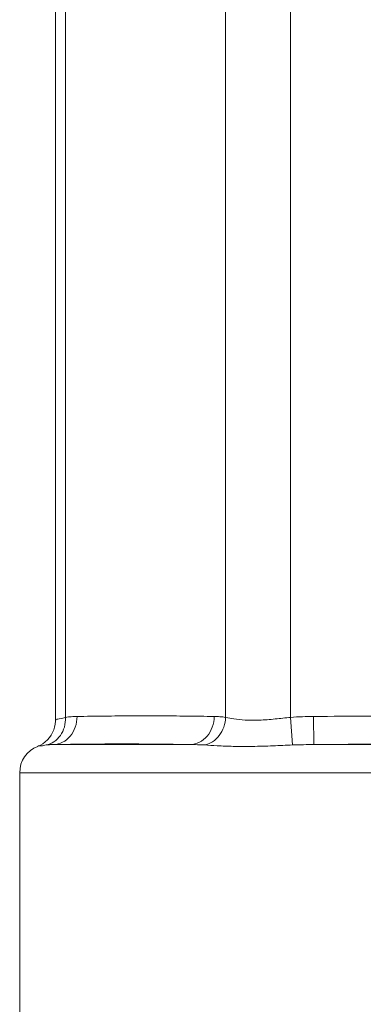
# Model space of a CAD drawing. Header units: millimetres. Extents: x -15538 to -14053, y -265397 to -264347.
# Tile 9 of 35: x -14462.774 to -14461.857, y -264930.505 to -264927.877. Entities that reach past the tile are written whole.
import ezdxf

# ---------------------------------------------------------------- set-up
doc = ezdxf.new("R2010")
doc.units = ezdxf.units.MM
doc.linetypes.add('ACAD_ISO08W100', pattern=[36, 24, -3, 6, -3])
doc.layers.get('0').update_dxf_attribs({"color": 20, "lineweight": 35})
doc.layers.add('-- CO_rury', color=51, linetype='Continuous', lineweight=9)

# ---------------------------------------------------------------- blocks, each defined once
blk = doc.blocks.new('-- CIEPŁOMIERZ ECHO II_15')
at = {"color": 50}
for points in [[(4.0669, 1.1004), (4.0669, 1.1004), (4.0669, -1.15), (4.0669, -1.15)], [(4.1419, 0.3652), (4.1419, 0.3652), (4.1419, -0.3652), (4.1419, -0.3652)], [(4.2169, -0.3659), (4.2169, -0.3659), (4.1419, -0.3652), (4.1419, -0.3652)], [(4.2146, -0.4272), (4.2146, -0.4272), (4.1408, -0.4221), (4.1408, -0.4221)], [(6.7654, -0.4272), (6.7654, -0.4272), (4.2146, -0.4272), (4.2146, -0.4272)], [(6.7654, -0.6005), (6.7654, -0.6005), (4.2146, -0.6005), (4.2146, -0.6005)], [(4.1419, -0.6948), (4.1419, -0.6948), (4.1419, -1.06), (4.1419, -1.06)], [(6.7654, -1.0277), (6.7654, -1.0277), (4.2146, -1.0277), (4.2146, -1.0277)], [(4.2146, -1.0545), (4.2146, -1.0545), (4.2072, -1.0545), (4.2072, -1.0545)], [(6.7729, -1.0545), (6.7729, -1.0545), (4.2146, -1.0545), (4.2146, -1.0545)], [(4.0669, -1.15), (4.0981, -1.15), (4.126, -1.1308), (4.1371, -1.1017)], [(4.0669, -1.15), (4.0669, -1.15), (3.365, -1.15), (3.365, -1.15)]]:
    blk.add_open_spline(points, degree=3, dxfattribs=at)
for points, knots in [([(4.1419, -0.3652), (4.1423, -0.3164), (4.1427, -0.2676), (4.143, -0.2188), (4.143, -0.2188), (4.1432, -0.1701), (4.1434, -0.1215), (4.1435, -0.0729), (4.1435, -0.0729), (4.1436, -0.0243), (4.1436, 0.0243), (4.1435, 0.0729), (4.1435, 0.0729), (4.1434, 0.1215), (4.1432, 0.1701), (4.143, 0.2188), (4.143, 0.2188), (4.1427, 0.2676), (4.1423, 0.3164), (4.1419, 0.3652)], [0, 0, 0, 0, 0.2, 0.2, 0.2, 0.2, 0.4, 0.4, 0.4, 0.4, 0.6, 0.6, 0.6, 0.6, 0.8, 0.8, 0.8, 0.8, 1, 1, 1, 1]), ([(4.2169, -0.3659), (4.2173, -0.3168), (4.2177, -0.2678), (4.218, -0.2188), (4.218, -0.2188), (4.2182, -0.1701), (4.2184, -0.1215), (4.2185, -0.0728), (4.2185, -0.0728), (4.2186, -0.0243), (4.2186, 0.0243), (4.2185, 0.0728), (4.2185, 0.0728), (4.2184, 0.1215), (4.2182, 0.1701), (4.218, 0.2188), (4.218, 0.2188), (4.2177, 0.2678), (4.2173, 0.3168), (4.2169, 0.3659)], [0, 0, 0, 0, 0.2, 0.2, 0.2, 0.2, 0.4, 0.4, 0.4, 0.4, 0.6, 0.6, 0.6, 0.6, 0.8, 0.8, 0.8, 0.8, 1, 1, 1, 1]), ([(4.1408, -0.4221), (4.1411, -0.4124), (4.1414, -0.4026), (4.1416, -0.3929), (4.1416, -0.3929), (4.1418, -0.3836), (4.1419, -0.3744), (4.1419, -0.3652)], [0, 0, 0, 0, 0.5, 0.5, 0.5, 0.5, 1, 1, 1, 1]), ([(4.2146, -0.4272), (4.2154, -0.4167), (4.2159, -0.4061), (4.2163, -0.3954), (4.2163, -0.3954), (4.2166, -0.3856), (4.2168, -0.3757), (4.2169, -0.3659)], [0, 0, 0, 0, 0.5, 0.5, 0.5, 0.5, 1, 1, 1, 1]), ([(4.1408, -0.6575), (4.1401, -0.6461), (4.1394, -0.6347), (4.1388, -0.6233), (4.1388, -0.6233), (4.1381, -0.609), (4.1375, -0.5946), (4.1371, -0.5802), (4.1371, -0.5802), (4.1368, -0.5633), (4.1367, -0.5465), (4.137, -0.5296), (4.137, -0.5296), (4.1373, -0.5112), (4.1379, -0.4927), (4.1386, -0.4742), (4.1386, -0.4742), (4.1393, -0.4569), (4.1401, -0.4395), (4.1408, -0.4221)], [0, 0, 0, 0, 0.2, 0.2, 0.2, 0.2, 0.4, 0.4, 0.4, 0.4, 0.6, 0.6, 0.6, 0.6, 0.8, 0.8, 0.8, 0.8, 1, 1, 1, 1]), ([(4.2146, -0.6005), (4.2133, -0.5932), (4.2119, -0.586), (4.2107, -0.5787), (4.2107, -0.5787), (4.2091, -0.5687), (4.208, -0.5587), (4.2074, -0.5486), (4.2074, -0.5486), (4.2066, -0.5361), (4.2066, -0.5236), (4.207, -0.5111), (4.207, -0.5111), (4.2076, -0.4968), (4.2089, -0.4826), (4.2103, -0.4683), (4.2103, -0.4683), (4.2117, -0.4546), (4.2133, -0.441), (4.2146, -0.4272)], [0, 0, 0, 0, 0.2, 0.2, 0.2, 0.2, 0.4, 0.4, 0.4, 0.4, 0.6, 0.6, 0.6, 0.6, 0.8, 0.8, 0.8, 0.8, 1, 1, 1, 1]), ([(4.2146, -0.6005), (4.2059, -0.6008), (4.1971, -0.6024), (4.1888, -0.6053), (4.1888, -0.6053), (4.1807, -0.6082), (4.173, -0.6123), (4.1662, -0.6176), (4.1662, -0.6176), (4.1596, -0.6226), (4.1539, -0.6287), (4.1495, -0.6357), (4.1495, -0.6357), (4.1453, -0.6423), (4.1422, -0.6498), (4.1408, -0.6575)], [0, 0, 0, 0, 0.25, 0.25, 0.25, 0.25, 0.5, 0.5, 0.5, 0.5, 0.75, 0.75, 0.75, 0.75, 1, 1, 1, 1]), ([(4.2169, -0.6311), (4.2168, -0.626), (4.2166, -0.6208), (4.2162, -0.6157), (4.2162, -0.6157), (4.2159, -0.6106), (4.2153, -0.6055), (4.2146, -0.6005)], [0, 0, 0, 0, 0.5, 0.5, 0.5, 0.5, 1, 1, 1, 1]), ([(4.2169, -0.6311), (4.2073, -0.6312), (4.1977, -0.6328), (4.1886, -0.6361), (4.1886, -0.6361), (4.1798, -0.6392), (4.1716, -0.6438), (4.1645, -0.6498), (4.1645, -0.6498), (4.1578, -0.6555), (4.1521, -0.6625), (4.1481, -0.6704), (4.1481, -0.6704), (4.1444, -0.678), (4.1422, -0.6864), (4.1419, -0.6948)], [0, 0, 0, 0, 0.25, 0.25, 0.25, 0.25, 0.5, 0.5, 0.5, 0.5, 0.75, 0.75, 0.75, 0.75, 1, 1, 1, 1]), ([(4.2169, -0.997), (4.2173, -0.9725), (4.2177, -0.9481), (4.2179, -0.9236), (4.2179, -0.9236), (4.2182, -0.8992), (4.2184, -0.8749), (4.2185, -0.8505), (4.2185, -0.8505), (4.2186, -0.8262), (4.2186, -0.8019), (4.2185, -0.7776), (4.2185, -0.7776), (4.2184, -0.7533), (4.2182, -0.729), (4.218, -0.7047), (4.218, -0.7047), (4.2177, -0.6802), (4.2173, -0.6557), (4.2169, -0.6311)], [0, 0, 0, 0, 0.2, 0.2, 0.2, 0.2, 0.4, 0.4, 0.4, 0.4, 0.6, 0.6, 0.6, 0.6, 0.8, 0.8, 0.8, 0.8, 1, 1, 1, 1]), ([(4.1419, -0.6948), (4.1419, -0.6886), (4.1418, -0.6823), (4.1416, -0.676), (4.1416, -0.676), (4.1414, -0.6699), (4.1411, -0.6637), (4.1408, -0.6575)], [0, 0, 0, 0, 0.5, 0.5, 0.5, 0.5, 1, 1, 1, 1]), ([(4.1419, -1.06), (4.1423, -1.0356), (4.1427, -1.0113), (4.143, -0.9869), (4.143, -0.9869), (4.1432, -0.9625), (4.1434, -0.9382), (4.1435, -0.9138), (4.1435, -0.9138), (4.1436, -0.8895), (4.1436, -0.8652), (4.1435, -0.8409), (4.1435, -0.8409), (4.1434, -0.8166), (4.1432, -0.7923), (4.143, -0.768), (4.143, -0.768), (4.1427, -0.7436), (4.1423, -0.7192), (4.1419, -0.6948)], [0, 0, 0, 0, 0.2, 0.2, 0.2, 0.2, 0.4, 0.4, 0.4, 0.4, 0.6, 0.6, 0.6, 0.6, 0.8, 0.8, 0.8, 0.8, 1, 1, 1, 1]), ([(4.2169, -0.997), (4.2073, -0.997), (4.1977, -0.9985), (4.1886, -1.0017), (4.1886, -1.0017), (4.1799, -1.0047), (4.1716, -1.0093), (4.1645, -1.0152), (4.1645, -1.0152), (4.1578, -1.0209), (4.1521, -1.0278), (4.1481, -1.0357), (4.1481, -1.0357), (4.1443, -1.0432), (4.1422, -1.0517), (4.1419, -1.06)], [0, 0, 0, 0, 0.25, 0.25, 0.25, 0.25, 0.5, 0.5, 0.5, 0.5, 0.75, 0.75, 0.75, 0.75, 1, 1, 1, 1]), ([(4.2146, -1.0277), (4.2153, -1.0226), (4.2158, -1.0176), (4.2162, -1.0125), (4.2162, -1.0125), (4.2166, -1.0073), (4.2168, -1.0022), (4.2169, -0.997)], [0, 0, 0, 0, 0.5, 0.5, 0.5, 0.5, 1, 1, 1, 1]), ([(4.2146, -1.0277), (4.206, -1.0274), (4.1972, -1.0284), (4.1888, -1.0308), (4.1888, -1.0308), (4.1808, -1.0331), (4.173, -1.0367), (4.1662, -1.0415), (4.1662, -1.0415), (4.1596, -1.0461), (4.1539, -1.0518), (4.1495, -1.0585), (4.1495, -1.0585), (4.1452, -1.0649), (4.1422, -1.0721), (4.1408, -1.0796)], [0, 0, 0, 0, 0.25, 0.25, 0.25, 0.25, 0.5, 0.5, 0.5, 0.5, 0.75, 0.75, 0.75, 0.75, 1, 1, 1, 1]), ([(4.2146, -1.0277), (4.2136, -1.0333), (4.2111, -1.0366), (4.2104, -1.0444), (4.2104, -1.0444), (4.21, -1.0488), (4.2101, -1.0545), (4.2071, -1.0534)], [0, 0, 0, 0, 0.5, 0.5, 0.5, 0.5, 1, 1, 1, 1]), ([(4.1368, -1.1022), (4.1368, -1.1022), (4.1402, -1.0948), (4.1402, -1.0948), (4.1402, -1.0948), (4.1402, -1.0948), (4.1443, -1.0879), (4.1443, -1.0879), (4.1443, -1.0879), (4.1443, -1.0879), (4.149, -1.0816), (4.149, -1.0816), (4.149, -1.0816), (4.149, -1.0816), (4.1544, -1.0757), (4.1544, -1.0757), (4.1544, -1.0757), (4.1544, -1.0757), (4.1604, -1.0705), (4.1604, -1.0705), (4.1604, -1.0705), (4.1604, -1.0705), (4.1669, -1.0659), (4.1669, -1.0659), (4.1669, -1.0659), (4.1669, -1.0659), (4.1739, -1.0621), (4.1739, -1.0621), (4.1739, -1.0621), (4.1739, -1.0621), (4.1812, -1.059), (4.1812, -1.059), (4.1812, -1.059), (4.1812, -1.059), (4.1888, -1.0567), (4.1888, -1.0567), (4.1888, -1.0567), (4.1888, -1.0567), (4.1966, -1.0552), (4.1966, -1.0552), (4.1966, -1.0552), (4.1966, -1.0552), (4.2045, -1.0545), (4.2045, -1.0545), (4.2045, -1.0545), (4.2045, -1.0545), (4.2067, -1.0545), (4.2067, -1.0545)], [0, 0, 0, 0, 0.083333, 0.083333, 0.083333, 0.083333, 0.166667, 0.166667, 0.166667, 0.166667, 0.25, 0.25, 0.25, 0.25, 0.333333, 0.333333, 0.333333, 0.333333, 0.416667, 0.416667, 0.416667, 0.416667, 0.5, 0.5, 0.5, 0.5, 0.583333, 0.583333, 0.583333, 0.583333, 0.666667, 0.666667, 0.666667, 0.666667, 0.75, 0.75, 0.75, 0.75, 0.833333, 0.833333, 0.833333, 0.833333, 0.916667, 0.916667, 0.916667, 0.916667, 1, 1, 1, 1]), ([(4.1408, -1.0796), (4.1411, -1.0765), (4.1414, -1.0733), (4.1416, -1.0701), (4.1416, -1.0701), (4.1418, -1.0668), (4.1419, -1.0634), (4.1419, -1.06)], [0, 0, 0, 0, 0.5, 0.5, 0.5, 0.5, 1, 1, 1, 1]), ([(4.1408, -1.0796), (4.1403, -1.0843), (4.1384, -1.0872), (4.1387, -1.0937), (4.1387, -1.0937), (4.1388, -1.0973), (4.1396, -1.102), (4.137, -1.1014)], [0, 0, 0, 0, 0.5, 0.5, 0.5, 0.5, 1, 1, 1, 1])]:
    blk.add_open_spline(points, degree=3, knots=knots, dxfattribs=at)
blk = doc.blocks.new('*U187')
at = {"linetype": 'Continuous', "lineweight": 0}
blk.add_blockref('-- CIEPŁOMIERZ ECHO II_15', (2.6184, -0.0025), dxfattribs=at)

msp = doc.modelspace()

# ---------------------------------------------------------------- block references
at = {"layer": '-- CO_rury', "linetype": 'ACAD_ISO08W100', "ltscale": 20, "xscale": -1, "rotation": 269.9999999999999}
msp.add_blockref('*U187', (-14461.6211, -264936.5721, 0), dxfattribs=at)

doc.saveas('drawing.dxf')
